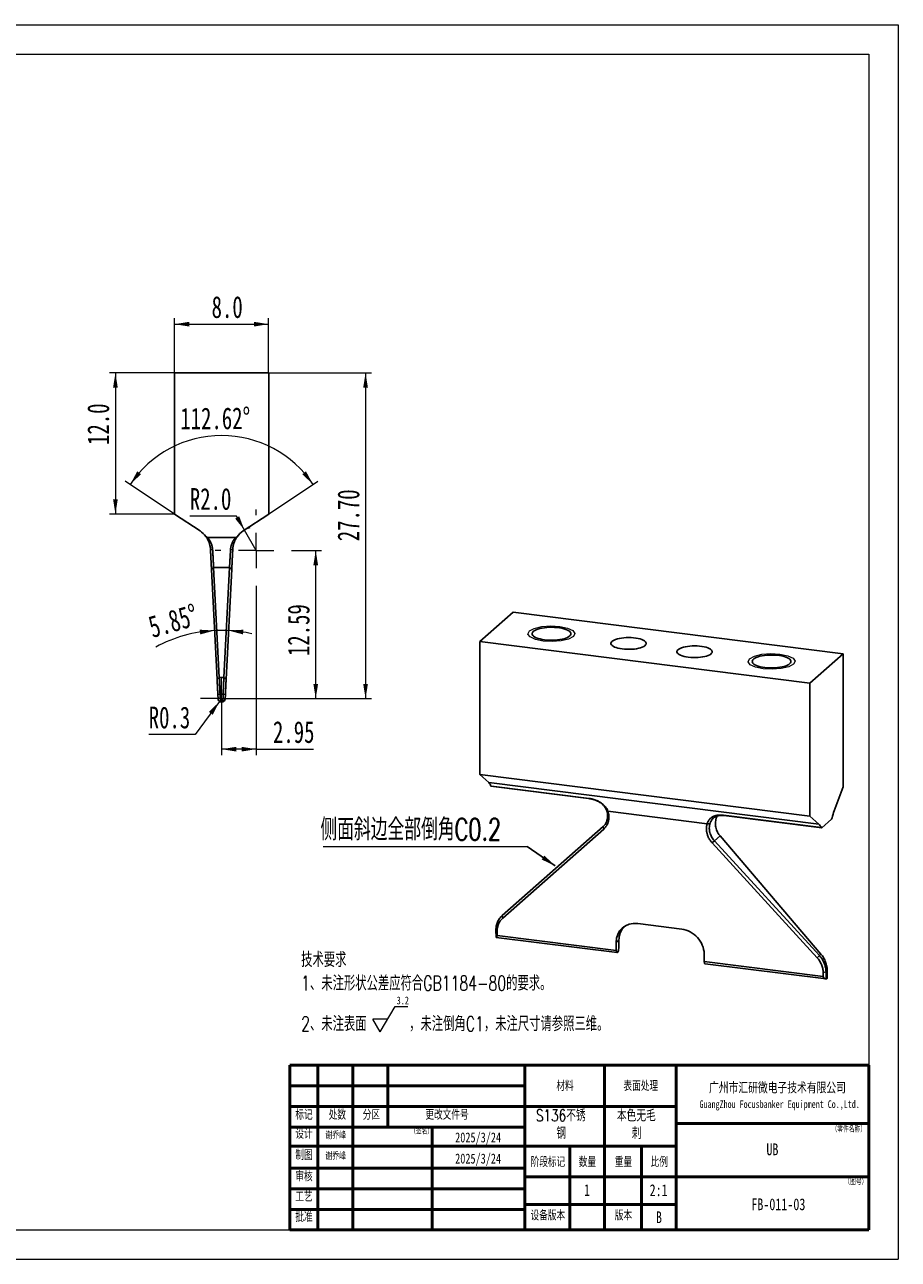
# Model space of a CAD drawing. Header units: millimetres. Extents: x 0 to 297, y 0 to 210.
# Tile 2 of 2: x 148 to 297, y 0 to 210. Entities that reach past the tile are written whole.
import ezdxf

# ---------------------------------------------------------------- set-up
doc = ezdxf.new("R2010")
doc.units = ezdxf.units.MM
doc.styles.add('SLDTEXTSTYLE0', font='TXT', dxfattribs={"width": 0.7, "bigfont": 'bigfont'})
doc.styles.add('SLDTEXTSTYLE1', font='TXT', dxfattribs={"width": 0.7})
doc.styles.add('SLDTEXTSTYLE2', font='TXT', dxfattribs={"width": 0.75, "bigfont": 'bigfont'})
doc.styles.add('SLDTEXTSTYLE3', font='TXT', dxfattribs={"width": 0.75})
doc.dimstyles.new('SLDDIMSTYLE0', dxfattribs={"dimtxt": 0.18, "dimasz": 2.5, "dimexe": 0, "dimexo": 0.0625, "dimgap": 0, "dimtad": 0, "dimtih": 1, "dimtoh": 1, "dimdec": 0, "dimrnd": 1e-09, "dimzin": 0, "dimdsep": 46, "dimtxsty": 'Standard', "dimsah": 1, "dimcen": 0.09, "dimadec": 0, "dimazin": 0, "dimtfac": 2.5, "dimtdec": 0, "dimtofl": 0, "dimtmove": 0, "dimatfit": 3, "dimfxl": 0, "dimfrac": 2, "dimtolj": 1, "dimtzin": 0, "dimarcsym": 0})
doc.dimstyles.new('SLDDIMSTYLE1', dxfattribs={"dimtxt": 3.950146, "dimasz": 2.5, "dimexe": 0, "dimexo": 0.0625, "dimgap": 0.987537, "dimtad": 2, "dimdec": 1, "dimlfac": 0.5, "dimrnd": 1e-09, "dimzin": 4, "dimdsep": 46, "dimtxsty": 'SLDTEXTSTYLE1', "dimsah": 1, "dimcen": 0.09, "dimadec": 0, "dimazin": 1, "dimtfac": 1, "dimtofl": 0, "dimtmove": 0, "dimatfit": 3, "dimfxl": 0, "dimfrac": 2, "dimtolj": 1, "dimtzin": 12, "dimarcsym": 0})
doc.dimstyles.new('SLDDIMSTYLE10', dxfattribs={"dimtxt": 3.950146, "dimasz": 2.5, "dimexe": 0, "dimexo": 0.0625, "dimgap": 0.987537, "dimtad": 2, "dimlfac": 0.5, "dimrnd": 1e-09, "dimzin": 12, "dimdsep": 46, "dimtxsty": 'SLDTEXTSTYLE1', "dimsah": 1, "dimcen": 0.09, "dimadec": 0, "dimazin": 3, "dimtfac": 1, "dimtofl": 0, "dimtmove": 0, "dimatfit": 3, "dimfxl": 0, "dimfrac": 2, "dimtolj": 1, "dimtzin": 12, "dimarcsym": 0})
doc.dimstyles.new('SLDDIMSTYLE11', dxfattribs={"dimtxt": 3.950146, "dimasz": 2.5, "dimexe": 0, "dimexo": 0.0625, "dimgap": 0.987537, "dimtad": 2, "dimlfac": 0.5, "dimrnd": 1e-09, "dimzin": 4, "dimdsep": 46, "dimtxsty": 'SLDTEXTSTYLE1', "dimsah": 1, "dimcen": 0.09, "dimadec": 0, "dimazin": 1, "dimtfac": 1, "dimtofl": 0, "dimtmove": 0, "dimatfit": 3, "dimfxl": 0, "dimfrac": 2, "dimtolj": 1, "dimtzin": 12, "dimarcsym": 0})
doc.dimstyles.new('SLDDIMSTYLE2', dxfattribs={"dimtxt": 3.950146, "dimasz": 2.5, "dimexe": 0, "dimexo": 0.0625, "dimgap": 0.987537, "dimtad": 0, "dimtih": 1, "dimtoh": 1, "dimdec": 1, "dimlfac": 0.5, "dimrnd": 1e-09, "dimzin": 4, "dimdsep": 46, "dimtxsty": 'SLDTEXTSTYLE1', "dimsah": 1, "dimcen": 0, "dimadec": 0, "dimazin": 1, "dimtfac": 1, "dimtofl": 0, "dimtmove": 0, "dimatfit": 3, "dimfxl": 0, "dimfrac": 2, "dimtolj": 1, "dimtzin": 12, "dimarcsym": 0})
doc.dimstyles.new('SLDDIMSTYLE4', dxfattribs={"dimtxt": 3.950146, "dimasz": 2.5, "dimexe": 0, "dimexo": 0.0625, "dimgap": 0.987537, "dimtad": 2, "dimdec": 4, "dimlfac": 0.5, "dimzin": 12, "dimdsep": 46, "dimtxsty": 'SLDTEXTSTYLE1', "dimsah": 1, "dimcen": 0.09, "dimazin": 3, "dimtfac": 1, "dimtofl": 0, "dimtmove": 0, "dimatfit": 3, "dimfxl": 0, "dimfrac": 2, "dimtolj": 1, "dimtzin": 12, "dimarcsym": 0})
doc.dimstyles.new('SLDDIMSTYLE9', dxfattribs={"dimtxt": 3.950146, "dimasz": 2.5, "dimexe": 0, "dimexo": 0.0625, "dimgap": 0.987537, "dimtad": 0, "dimtih": 1, "dimtoh": 1, "dimdec": 1, "dimlfac": 0.5, "dimrnd": 1e-09, "dimdsep": 46, "dimtxsty": 'SLDTEXTSTYLE1', "dimsah": 1, "dimcen": 0, "dimadec": 0, "dimazin": 2, "dimtfac": 1, "dimtofl": 0, "dimtmove": 0, "dimatfit": 3, "dimfxl": 0, "dimfrac": 2, "dimtolj": 1, "dimtzin": 12, "dimarcsym": 0})

# ---------------------------------------------------------------- blocks, each defined once
blk = doc.blocks.new('SW_NOTE_0')
at = {"color": 0, "linetype": 'Continuous', "lineweight": 0}
for p, q in [((13.44, -10.29), (15.97, -6.01)), ((15.97, -6.01), (18.13, -6.01)), ((13.44, -10.29), (12.17, -8.15)), ((14.7, -8.15), (12.17, -8.15))]:
    blk.add_line(p, q, dxfattribs=at)
at = {"color": 0, "linetype": 'Continuous', "lineweight": 0, "attachment_point": 1}
for s, insert, char_height, style in [('技术要求', (0, 3.22), 2.5, 'SLDTEXTSTYLE0'), ('1、未注形状公差应符合GB1184-80的要求。', (0, -0.78), 2.5, 'SLDTEXTSTYLE0'), ('3.2', (16.24, -4.3), 1.323, 'SLDTEXTSTYLE1'), ('2、未注表面', (0, -7.68), 2.5, 'SLDTEXTSTYLE0'), ('，未注倒角C1，未注尺寸请参照三维。', (18.36, -7.68), 2.5, 'SLDTEXTSTYLE0')]:
    blk.add_mtext(s, dxfattribs=dict(at, insert=insert, char_height=char_height, style=style))
blk = doc.blocks.new('SW_NOTE_0_1')
at = {"color": 0, "linetype": 'Continuous', "lineweight": 0}
blk.add_line((-34.69, 0), (0, 0), dxfattribs=at)
at = {"color": 0, "linetype": 'Continuous', "lineweight": 0, "insert": (-35.14, 4.75), "char_height": 3.7042, "attachment_point": 1, "style": 'SLDTEXTSTYLE0'}
blk.add_mtext('侧面斜边全部倒角C0.2', dxfattribs=at)
blk = doc.blocks.new('SW_NOTE_0_2')
at = {"color": 0, "linetype": 'Continuous', "lineweight": 0, "char_height": 2, "attachment_point": 2, "style": 'SLDTEXTSTYLE2'}
for s, insert in [('本色无毛', (5.25, 2.58)), ('刺', (5.31, -0.42))]:
    blk.add_mtext(s, dxfattribs=dict(at, insert=insert))
blk = doc.blocks.new('SW_NOTE_0_3')
at = {"color": 0, "linetype": 'Continuous', "lineweight": 0, "char_height": 2, "attachment_point": 2, "style": 'SLDTEXTSTYLE2'}
for s, insert in [('S136不锈', (5.44, 2.58)), ('钢', (5.53, -0.42))]:
    blk.add_mtext(s, dxfattribs=dict(at, insert=insert))
blk = doc.blocks.new('SW_NOTE_0_4')
at = {"color": 0, "linetype": 'Continuous', "lineweight": 0, "attachment_point": 2}
for s, insert, char_height, style in [('广州市汇研微电子技术有限公司', (16.21, 2.45), 1.9, 'SLDTEXTSTYLE0'), ('GuangZhou Focusbanker Equipment Co.,Ltd.', (16.58, -0.62), 1.3, 'SLDTEXTSTYLE1')]:
    blk.add_mtext(s, dxfattribs=dict(at, insert=insert, char_height=char_height, style=style))
blk = doc.blocks.new('_D_16')
at = {"color": 7, "linetype": 'Continuous', "lineweight": 0}
for p, q in [((181.62, 94.88), (177.49, 89.24)), ((181.97, 95.37), (181.62, 94.88)), ((177.49, 89.24), (169.58, 89.24))]:
    blk.add_line(p, q, dxfattribs=at)
at = {"color": 7, "linetype": 'Continuous', "lineweight": 18}
blk.add_solid([(181.62, 94.88), (179.82, 93.1), (180.46, 92.63)], dxfattribs=at)
at = {"color": 7, "linetype": 'Continuous', "lineweight": 18, "insert": (169.58, 94.02), "char_height": 3.704, "attachment_point": 1, "style": 'SLDTEXTSTYLE1'}
blk.add_mtext('R0.3', dxfattribs=at)
blk = doc.blocks.new('_D_17')
at = {"color": 7, "linetype": 'Continuous', "lineweight": 0}
for p, q in [((184.48, 126.42), (176.57, 126.42)), ((185.86, 124.02), (184.48, 126.42)), ((187.86, 120.56), (185.86, 124.02))]:
    blk.add_line(p, q, dxfattribs=at)
at = {"color": 7, "linetype": 'Continuous', "lineweight": 18}
blk.add_arc((187.86, 120.56), 4, 105.9638, 143.8948, dxfattribs=at)
blk.add_solid([(185.86, 124.02), (184.96, 126.39), (184.27, 125.99)], dxfattribs=at)
at = {"color": 7, "linetype": 'Continuous', "lineweight": 18, "insert": (176.57, 131.19), "char_height": 3.704, "attachment_point": 1, "style": 'SLDTEXTSTYLE1'}
blk.add_mtext('R2.0', dxfattribs=at)
blk = doc.blocks.new('_D_18')
at = {"color": 7, "linetype": 'Continuous', "lineweight": 0}
for p, q in [((173.97, 126.77), (165.6, 132.35)), ((189.97, 126.77), (198.35, 132.35))]:
    blk.add_line(p, q, dxfattribs=at)
at = {"color": 7, "linetype": 'Continuous', "lineweight": 18}
blk.add_arc((181.97, 121.44), 18.68, 33.6901, 146.3099, dxfattribs=at)
for points in [[(166.43, 131.8), (168.27, 133.54), (167.63, 134.03)], [(197.52, 131.8), (196.31, 134.03), (195.68, 133.54)]]:
    blk.add_solid(points, dxfattribs=at)
at = {"color": 7, "linetype": 'Continuous', "lineweight": 18, "insert": (174.94, 144.86), "char_height": 3.704, "attachment_point": 1, "rotation": 0.2876, "style": 'SLDTEXTSTYLE1'}
blk.add_mtext('112.62°', dxfattribs=at)
blk = doc.blocks.new('_D_19')
at = {"color": 7, "linetype": 'Continuous', "lineweight": 0}
for p, q in [((194.86, 120.56), (198.97, 120.56)), ((197.97, 95.37), (197.97, 120.56)), ((185.57, 95.37), (198.97, 95.37))]:
    blk.add_line(p, q, dxfattribs=at)
at = {"color": 7, "linetype": 'Continuous', "lineweight": 18}
for points in [[(197.97, 120.56), (197.57, 118.06), (198.37, 118.06)], [(197.97, 95.37), (198.37, 97.87), (197.57, 97.87)]]:
    blk.add_solid(points, dxfattribs=at)
at = {"color": 7, "linetype": 'Continuous', "lineweight": 18, "insert": (193.2, 102.61), "char_height": 3.704, "attachment_point": 1, "rotation": 90, "style": 'SLDTEXTSTYLE1'}
blk.add_mtext('12.59', dxfattribs=at)
blk = doc.blocks.new('_D_20')
at = {"color": 7, "linetype": 'Continuous', "lineweight": 0}
for p, q in [((187.86, 113.56), (187.86, 85.77)), ((181.97, 91.77), (181.97, 85.77)), ((187.86, 86.77), (181.97, 86.77)), ((187.86, 86.77), (197.61, 86.77))]:
    blk.add_line(p, q, dxfattribs=at)
at = {"color": 7, "linetype": 'Continuous', "lineweight": 18}
for points in [[(181.97, 86.77), (184.47, 86.37), (184.47, 87.17)], [(187.86, 86.77), (185.36, 87.17), (185.36, 86.37)]]:
    blk.add_solid(points, dxfattribs=at)
at = {"color": 7, "linetype": 'Continuous', "lineweight": 18, "insert": (190.7, 91.54), "char_height": 3.704, "attachment_point": 1, "style": 'SLDTEXTSTYLE1'}
blk.add_mtext('2.95', dxfattribs=at)
blk = doc.blocks.new('_D_21')
at = {"color": 7, "linetype": 'Continuous', "lineweight": 0}
for p, q in [((189.97, 150.77), (207.44, 150.77)), ((206.44, 150.77), (206.44, 95.37)), ((185.57, 95.37), (207.44, 95.37))]:
    blk.add_line(p, q, dxfattribs=at)
at = {"color": 7, "linetype": 'Continuous', "lineweight": 18}
for points in [[(206.44, 150.77), (206.04, 148.27), (206.84, 148.27)], [(206.44, 95.37), (206.84, 97.87), (206.04, 97.87)]]:
    blk.add_solid(points, dxfattribs=at)
at = {"color": 7, "linetype": 'Continuous', "lineweight": 18, "insert": (201.67, 122.14), "char_height": 3.704, "attachment_point": 1, "rotation": 90, "style": 'SLDTEXTSTYLE1'}
blk.add_mtext('27.70', dxfattribs=at)
blk = doc.blocks.new('_D_22')
at = {"color": 7, "linetype": 'Continuous', "lineweight": 0}
for p, q in [((173.97, 150.77), (173.97, 160.06)), ((189.97, 150.77), (189.97, 160.06)), ((173.97, 159.06), (189.97, 159.06))]:
    blk.add_line(p, q, dxfattribs=at)
at = {"color": 7, "linetype": 'Continuous', "lineweight": 18}
for points in [[(173.97, 159.06), (176.47, 158.66), (176.47, 159.46)], [(189.97, 159.06), (187.47, 159.46), (187.47, 158.66)]]:
    blk.add_solid(points, dxfattribs=at)
at = {"color": 7, "linetype": 'Continuous', "lineweight": 18, "insert": (180.27, 163.83), "char_height": 3.704, "attachment_point": 1, "style": 'SLDTEXTSTYLE1'}
blk.add_mtext('8.0', dxfattribs=at)
blk = doc.blocks.new('_D_23')
at = {"color": 7, "linetype": 'Continuous', "lineweight": 0}
for p, q in [((173.97, 150.77), (162.92, 150.77)), ((163.92, 150.77), (163.92, 126.77)), ((173.97, 126.77), (162.92, 126.77))]:
    blk.add_line(p, q, dxfattribs=at)
at = {"color": 7, "linetype": 'Continuous', "lineweight": 18}
for points in [[(163.92, 150.77), (163.52, 148.27), (164.32, 148.27)], [(163.92, 126.77), (164.32, 129.27), (163.52, 129.27)]]:
    blk.add_solid(points, dxfattribs=at)
at = {"color": 7, "linetype": 'Continuous', "lineweight": 18, "insert": (159.14, 138.52), "char_height": 3.704, "attachment_point": 1, "rotation": 90, "style": 'SLDTEXTSTYLE1'}
blk.add_mtext('12.0', dxfattribs=at)
blk = doc.blocks.new('_D_24')
at = {"color": 7, "linetype": 'Continuous', "lineweight": 18}
for start, end in [(92.9233, 118.5603), (87.0767, 92.9233), (77.294, 87.0767)]:
    blk.add_arc((181.97, 83.6), 23.38, start, end, dxfattribs=at)
for points in [[(180.78, 106.95), (178.25, 107.09), (178.34, 106.29)], [(183.16, 106.95), (185.61, 106.29), (185.69, 107.09)]]:
    blk.add_solid(points, dxfattribs=at)
at = {"color": 7, "linetype": 'Continuous', "lineweight": 18, "insert": (169.2, 109.23), "char_height": 3.704, "attachment_point": 1, "rotation": 16.062, "style": 'SLDTEXTSTYLE1'}
blk.add_mtext('5.85°', dxfattribs=at)
blk = doc.blocks.new('SW_CENTERMARKSYMBOL_4')
at = {"color": 0, "linetype": 'Continuous', "lineweight": 18}
for p, q in [((0, 3), (0, 3.6)), ((0, 0), (0, 3)), ((-3, 0), (-3.6, 0)), ((0, 0), (-3, 0)), ((0, 0), (0, -3)), ((0, 0), (3, 0)), ((3, 0), (3.6, 0)), ((0, -3), (0, -3.6))]:
    blk.add_line(p, q, dxfattribs=at)
blk = doc.blocks.new('SW_CENTERMARKSYMBOL_5')
at = {"color": 0, "linetype": 'Continuous', "lineweight": 18}
for p, q in [((0, 6), (0, 7)), ((0, 0), (0, 3)), ((-6, 0), (-7, 0)), ((0, 0), (-3, 0)), ((0, 0), (0, -3)), ((0, 0), (3, 0)), ((6, 0), (7, 0)), ((0, -6), (0, -7))]:
    blk.add_line(p, q, dxfattribs=at)

msp = doc.modelspace()

# ---------------------------------------------------------------- linework, layer by layer
at = {"color": 7, "linetype": 'Continuous', "lineweight": 18}
for p, q in [((0, 210), (297, 210)), ((297, 210), (297, 0)), ((10, 205), (292, 205)), ((292, 205), (292, 5)), ((10, 5), (292, 5)), ((0, 0), (297, 0))]:
    msp.add_line(p, q, dxfattribs=at)
at = {"color": 7, "linetype": 'Continuous', "lineweight": 25}
for p, q in [((173.9722, 150.76865), (189.9722, 150.76865)), ((173.9722, 150.76865), (173.9722, 126.76865)), ((189.9722, 150.76865), (189.9722, 126.76865)), ((173.9722, 126.76865), (178.29878, 123.88427)), ((189.9722, 126.76865), (185.64563, 123.88427)), ((179.29659, 122.93376), (179.59584, 122.76865)), ((184.32056, 122.76865), (179.59584, 122.76865)), ((184.32056, 122.76865), (184.63268, 122.91314)), ((180.07477, 120.76006), (180.44643, 120.66378)), ((183.48382, 120.66818), (183.86963, 120.76006)), ((180.24865, 117.35518), (180.6203, 117.64733)), ((180.6203, 117.64733), (181.57561, 98.94022)), ((183.31042, 117.64733), (180.6203, 117.64733)), ((182.35511, 98.94022), (183.31042, 117.64733)), ((183.31042, 117.64733), (183.69623, 117.36449)), ((181.20395, 98.64808), (180.24865, 117.35518)), ((183.69623, 117.36449), (182.74093, 98.65738)), ((231.51959, 110.07538), (225.86274, 105.0865)), ((287.64445, 103.00431), (231.51959, 110.07538)), ((225.86274, 105.0865), (225.86274, 82.45909)), ((225.86274, 105.0865), (281.9876, 98.01544)), ((281.9876, 98.01544), (287.64445, 103.00431)), ((287.64445, 103.00431), (287.64445, 80.3769)), ((181.20395, 98.64808), (181.57561, 98.94022)), ((181.57561, 98.94022), (182.35511, 98.94022)), ((182.35511, 98.94022), (182.74093, 98.65738)), ((281.9876, 98.01544), (281.9876, 75.38802)), ((181.33444, 96.09282), (181.70609, 96.1118)), ((181.37298, 95.33805), (181.33444, 96.09282)), ((181.70609, 96.1118), (181.77294, 94.8027)), ((182.22411, 96.1118), (181.70609, 96.1118)), ((182.15701, 94.79782), (182.22411, 96.1118)), ((182.22411, 96.1118), (182.60993, 96.09209)), ((182.60993, 96.09209), (182.57142, 95.33805)), ((225.86274, 82.45909), (281.9876, 75.38802)), ((227.39241, 81.08871), (225.86274, 82.45909)), ((227.39241, 81.08871), (283.51727, 74.01764)), ((227.75054, 80.48897), (244.36103, 78.39624)), ((227.86089, 80.45006), (227.75054, 80.48897)), ((244.47138, 78.35734), (227.86089, 80.45006)), ((287.64445, 80.3769), (286.11477, 76.30842)), ((244.47138, 78.35734), (244.36103, 78.39624)), ((247.44434, 76.30061), (247.64002, 76.2251)), ((247.64002, 76.2251), (264.51137, 74.09951)), ((229.65169, 58.45917), (246.81284, 73.59388)), ((246.81284, 73.59388), (246.92257, 73.1759)), ((264.51137, 74.09951), (264.98768, 74.08116)), ((266.06285, 75.03222), (266.23236, 75.40685)), ((267.25956, 75.52535), (283.87005, 73.43262)), ((267.25956, 75.52535), (267.36536, 75.46299)), ((283.97585, 73.37026), (267.36536, 75.46299)), ((281.9876, 75.38802), (283.51727, 74.01764)), ((285.64629, 74.84345), (283.97585, 73.37026)), ((285.64629, 74.84345), (285.75664, 75.077)), ((246.92257, 73.1759), (229.76143, 58.04119)), ((266.69435, 72.04278), (265.74325, 71.20399)), ((283.8555, 51.90303), (266.69435, 72.04278)), ((283.87005, 73.43262), (283.97585, 73.37026)), ((265.35633, 70.84486), (265.74325, 71.20399)), ((283.19297, 51.30085), (265.35633, 70.84486)), ((265.74325, 71.20399), (283.5799, 51.65998)), ((229.65169, 58.45917), (229.76143, 58.04119)), ((252.70203, 57.10305), (260.18535, 56.16024)), ((228.6021, 55.97142), (228.8138, 55.78869)), ((228.62582, 54.75352), (228.6021, 55.97142)), ((228.64031, 54.75099), (249.19528, 52.1613)), ((228.8138, 55.78869), (228.82741, 55.08978)), ((228.82741, 55.08978), (249.05842, 52.54091)), ((249.50796, 54.28615), (249.03259, 53.86691)), ((249.05842, 52.54091), (249.03259, 53.86691)), ((249.48213, 52.91459), (249.50796, 54.28615)), ((263.99922, 51.98129), (264.02505, 50.65529)), ((264.02505, 50.65529), (284.2428, 48.10809)), ((283.19297, 51.30085), (283.5799, 51.65998)), ((283.5799, 51.65998), (283.8555, 51.90303)), ((264.16191, 50.27569), (284.72877, 47.6845)), ((284.22917, 48.80768), (284.72194, 48.89592)), ((284.2428, 48.10809), (284.22917, 48.80768)), ((284.90509, 49.05745), (284.72194, 48.89592)), ((284.72194, 48.89592), (284.74558, 47.68254)), ((284.88136, 47.7977), (284.90509, 49.05745))]:
    msp.add_line(p, q, dxfattribs=at)
at = {"color": 7, "linetype": 'Continuous', "lineweight": 50}
for p, q in [((193.54198, 32.99447), (291.98668, 32.99447)), ((193.54198, 32.99447), (193.54198, 4.99447)), ((198.33396, 32.99447), (198.33396, 19.26583)), ((204.27065, 22.49447), (204.27065, 32.99447)), ((210.19939, 22.49447), (210.19939, 32.99447)), ((233.54198, 32.99447), (233.54198, 4.99447)), ((247.07002, 32.99447), (247.07002, 19.26583)), ((259.24314, 32.77026), (259.24314, 19.26583)), ((291.98668, 32.99447), (291.98668, 4.99447)), ((193.54198, 29.49447), (233.54198, 29.49447)), ((193.54198, 29.49447), (198.54198, 29.49447)), ((193.54198, 26.01804), (233.54198, 26.01804)), ((193.54198, 26.01804), (198.54198, 26.01804)), ((259.24314, 26.01804), (233.54198, 26.01804)), ((193.54198, 22.49447), (233.54198, 22.49447)), ((193.54198, 22.49447), (198.33396, 22.49447)), ((198.33396, 22.49447), (198.33396, 19.26583)), ((204.27065, 19.26583), (204.27065, 22.49447)), ((217.76115, 22.49447), (217.76115, 4.99447)), ((259.24314, 23.07674), (291.98668, 23.07674)), ((193.54198, 19.26583), (198.33396, 19.26583)), ((193.54198, 19.26583), (198.33396, 19.26583)), ((198.33396, 19.26583), (204.27065, 19.26583)), ((198.33396, 19.26583), (198.33396, 15.49447)), ((198.33396, 19.26583), (204.27065, 19.26583)), ((198.33396, 19.26583), (198.33396, 15.49447)), ((204.27065, 19.26583), (204.27065, 15.49447)), ((204.27065, 19.26583), (213.96588, 19.26583)), ((204.27065, 19.26583), (213.96588, 19.26583)), ((219.54198, 19.26583), (213.96588, 19.26583)), ((225.54198, 19.26583), (219.54198, 19.26583)), ((234.89689, 19.26583), (225.54198, 19.26583)), ((259.24314, 19.26583), (234.89689, 19.26583)), ((241.16185, 19.26583), (241.16185, 4.99447)), ((247.07002, 19.26583), (247.07002, 4.99447)), ((253.33366, 19.26583), (253.33366, 4.99447)), ((259.24314, 14.02153), (259.24314, 19.26583)), ((193.54198, 15.49447), (198.33396, 15.49447)), ((198.33396, 15.49447), (193.54198, 15.49447)), ((198.33396, 15.49447), (198.33396, 11.99447)), ((198.33396, 15.49447), (204.27065, 15.49447)), ((204.27065, 15.49447), (198.33396, 15.49447)), ((198.33396, 15.49447), (198.33396, 11.99447)), ((204.27065, 15.49447), (204.27065, 11.99447)), ((213.96588, 15.49447), (204.27065, 15.49447)), ((219.54198, 15.49447), (213.96588, 15.49447)), ((225.54198, 15.49447), (219.54198, 15.49447)), ((233.54198, 15.49447), (225.54198, 15.49447)), ((259.24314, 14.02153), (233.54198, 14.02153)), ((259.24314, 14.02153), (291.98668, 14.02153)), ((259.24314, 14.02153), (259.24314, 9.29531)), ((198.33396, 11.99447), (193.54198, 11.99447)), ((193.54198, 11.99447), (198.33396, 11.99447)), ((198.33396, 11.99447), (198.33396, 8.49447)), ((204.27065, 11.99447), (198.33396, 11.99447)), ((198.33396, 11.99447), (204.27065, 11.99447)), ((198.33396, 11.99447), (198.33396, 8.49447)), ((204.27065, 11.99447), (204.27065, 8.49447)), ((213.96588, 11.99447), (204.27065, 11.99447)), ((219.54198, 11.99447), (213.96588, 11.99447)), ((225.54198, 11.99447), (219.54198, 11.99447)), ((233.54198, 11.99447), (225.54198, 11.99447)), ((193.54198, 8.49447), (198.33396, 8.49447)), ((198.33396, 8.49447), (193.54198, 8.49447)), ((198.33396, 8.49447), (198.33396, 4.99447)), ((198.33396, 8.49447), (204.27065, 8.49447)), ((198.33396, 8.49447), (204.27065, 8.49447)), ((198.33396, 8.49447), (198.33396, 4.99447)), ((204.27065, 8.49447), (204.27065, 4.99447)), ((213.96588, 8.49447), (204.27065, 8.49447)), ((219.54198, 8.49447), (213.96588, 8.49447)), ((225.54198, 8.49447), (219.54198, 8.49447)), ((233.54198, 8.49447), (225.54198, 8.49447)), ((259.24314, 9.29531), (233.54198, 9.29531)), ((259.24314, 4.99447), (259.24314, 9.29531)), ((193.54198, 4.99447), (291.98668, 4.99447))]:
    msp.add_line(p, q, dxfattribs=at)
at = {"color": 7, "linetype": 'Continuous', "lineweight": 18, "flags": 128}
for points in [[(236.63109, 105.15521), (235.30687, 105.43055), (234.39956, 105.85385), (234.04727, 106.36066), (234.30365, 106.87384), (235.12966, 107.31524), (236.39956, 107.61768), (237.92, 107.73511), (239.45952, 107.64965), (240.78374, 107.37431), (241.69106, 106.95102), (242.04334, 106.4442), (241.78696, 105.93103), (240.96095, 105.48962), (239.69106, 105.18718), (238.17061, 105.06975), (236.63109, 105.15521)], [(274.04767, 100.44117), (272.72345, 100.71651), (271.81613, 101.1398), (271.46384, 101.64662), (271.72022, 102.15979), (272.54624, 102.6012), (273.81613, 102.90364), (275.33657, 103.02107), (276.87609, 102.93561), (278.20031, 102.66027), (279.10763, 102.23697), (279.45992, 101.73016), (279.20354, 101.21698), (278.37752, 100.77558), (277.10763, 100.47314), (275.58719, 100.35571), (274.04767, 100.44117)]]:
    msp.add_lwpolyline(points, dxfattribs=at)
at = {"color": 7, "linetype": 'Continuous', "lineweight": 25, "flags": 128}
for points in [[(236.87858, 105.37348), (237.30043, 105.33082), (237.73557, 105.30729), (238.17624, 105.3033), (238.61457, 105.31892), (239.04275, 105.35388), (239.45312, 105.40755), (239.83837, 105.47898), (240.19163, 105.56688), (240.50658, 105.6697), (240.77761, 105.78558), (240.99989, 105.91248), (241.16944, 106.04812), (241.28324, 106.19009), (241.33925, 106.33584), (241.33649, 106.48278), (241.275, 106.62829), (241.15587, 106.76976), (240.98123, 106.90469), (240.75421, 107.03064), (240.47884, 107.14539), (240.16005, 107.24688), (239.80351, 107.3333), (239.41561, 107.40311), (239.00325, 107.45507), (238.57379, 107.48823), (238.13491, 107.50203), (237.69442, 107.4962), (237.2602, 107.47085), (236.83999, 107.42643), (236.44128, 107.36375), (236.0712, 107.2839), (235.73635, 107.18833), (235.4427, 107.07873), (235.1955, 106.95707), (234.99915, 106.82551), (234.85716, 106.68639), (234.77206, 106.54221), (234.74537, 106.39554), (234.77757, 106.24899), (234.86808, 106.10517), (235.01529, 105.96667), (235.21657, 105.83593), (235.46833, 105.71531), (235.76608, 105.60695), (236.1045, 105.51278), (236.47755, 105.43449), (236.87858, 105.37348)], [(250.08045, 103.8171), (250.48132, 103.777), (250.89504, 103.75589), (251.31355, 103.75417), (251.7287, 103.77188), (252.13241, 103.80869), (252.51683, 103.86386), (252.87447, 103.93633), (253.19838, 104.02469), (253.48224, 104.12721), (253.72054, 104.2419), (253.90862, 104.36653), (254.04285, 104.49868), (254.12059, 104.63576), (254.14034, 104.77512), (254.10172, 104.91404), (254.00546, 105.04981), (253.85346, 105.1798), (253.64867, 105.30147), (253.39507, 105.41245), (253.09759, 105.5106), (252.76204, 105.59398), (252.39494, 105.66099), (252.00343, 105.71031), (251.59514, 105.741), (251.17801, 105.75244), (250.76016, 105.74442), (250.34973, 105.7171), (249.9547, 105.671), (249.58277, 105.60702), (249.24116, 105.52641), (248.93653, 105.43074), (248.67482, 105.32186), (248.46111, 105.20191), (248.29956, 105.07321), (248.19332, 104.93827), (248.14445, 104.79971), (248.15391, 104.66023), (248.22151, 104.52255), (248.34594, 104.38934), (248.52478, 104.26321), (248.75453, 104.14659), (249.03074, 104.04178), (249.34803, 103.95079), (249.70022, 103.87541), (250.08045, 103.8171)], [(261.30542, 102.40289), (261.7063, 102.36279), (262.12001, 102.34167), (262.53852, 102.33996), (262.95367, 102.35767), (263.35738, 102.39447), (263.7418, 102.44965), (264.09945, 102.52212), (264.42335, 102.61047), (264.70721, 102.71299), (264.94551, 102.82769), (265.1336, 102.95232), (265.26782, 103.08446), (265.34556, 103.22155), (265.36531, 103.36091), (265.32669, 103.49982), (265.23044, 103.6356), (265.07843, 103.76558), (264.87364, 103.88726), (264.62004, 103.99824), (264.32257, 104.09638), (263.98701, 104.17977), (263.61991, 104.24678), (263.2284, 104.2961), (262.82011, 104.32678), (262.40298, 104.33823), (261.98514, 104.33021), (261.5747, 104.30288), (261.17967, 104.25678), (260.80774, 104.1928), (260.46613, 104.1122), (260.16151, 104.01652), (259.89979, 103.90765), (259.68608, 103.7877), (259.52453, 103.659), (259.41829, 103.52405), (259.36942, 103.38549), (259.37888, 103.24602), (259.44648, 103.10833), (259.57091, 102.97513), (259.74975, 102.84899), (259.97951, 102.73238), (260.25572, 102.62756), (260.573, 102.53658), (260.92519, 102.4612), (261.30542, 102.40289)], [(274.29515, 100.65943), (274.717, 100.61678), (275.15215, 100.59324), (275.59281, 100.58925), (276.03115, 100.60488), (276.45932, 100.63984), (276.86969, 100.69351), (277.25495, 100.76493), (277.6082, 100.85284), (277.92315, 100.95565), (278.19419, 101.07154), (278.41646, 101.19844), (278.58601, 101.33408), (278.69981, 101.47604), (278.75583, 101.62179), (278.75307, 101.76873), (278.69157, 101.91424), (278.57244, 102.05572), (278.39781, 102.19064), (278.17078, 102.3166), (277.89541, 102.43135), (277.57662, 102.53284), (277.22009, 102.61926), (276.83218, 102.68907), (276.41982, 102.74102), (275.99037, 102.77419), (275.55148, 102.78798), (275.111, 102.78215), (274.67677, 102.7568), (274.25656, 102.71239), (273.85786, 102.6497), (273.48778, 102.56986), (273.15293, 102.47429), (272.85928, 102.36469), (272.61207, 102.24302), (272.41572, 102.11146), (272.27373, 101.97235), (272.18863, 101.82817), (272.16195, 101.68149), (272.19414, 101.53494), (272.28466, 101.39113), (272.43187, 101.25262), (272.63315, 101.12189), (272.88491, 101.00127), (273.18265, 100.8929), (273.52107, 100.79874), (273.89413, 100.72045), (274.29515, 100.65943)], [(249.05842, 52.54091), (249.07398, 52.36906), (249.11171, 52.241), (249.16735, 52.17119), (249.23463, 52.16752), (249.30593, 52.2304), (249.37321, 52.35273), (249.42885, 52.52069), (249.46658, 52.71531), (249.48213, 52.91459)], [(264.16191, 50.27569), (264.13398, 50.28557), (264.07834, 50.35538), (264.0406, 50.48344), (264.02505, 50.65529)]]:
    msp.add_lwpolyline(points, dxfattribs=at)
at = {"color": 7, "linetype": 'Continuous', "lineweight": 25}
for centre, radius, start, end in [((176.07998, 120.55606), 4, 36.4716255, 56.3099325), ((187.86443, 120.55606), 4, 123.6900675, 143.8948381), ((181.9722, 95.36865), 0.6, 182.9233473, 250.6037856), ((181.9722, 95.36865), 0.6, 250.6037856, 287.9396052), ((181.9722, 95.36865), 0.6, 287.9396052, 357.0766527), ((226.34068, 80.05388), 1.47547, 17.1502958, 44.535906), ((294.63271, 73.1634), 9.08, 159.7346485, 167.8337623), ((282.48009, 72.99333), 1.45773, 17.5389069, 44.6423021), ((284.71167, 47.86016), 0.18082, 280.8057545, 339.791364)]:
    msp.add_arc(centre, radius, start, end, dxfattribs=at)
for centre, major_axis, ratio, start_param, end_param in [((252.77425, 53.39551), (2.84294, -2.8171), 0.863904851, 2.298092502, 3.868888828), ((228.49862, 55.37358), (-0.19651, 0.61805), 0.426867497, 2.898429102, 4.105098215), ((253.24962, 53.81474), (-2.3739, 3.22313), 0.897592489, 0.188192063, 0.864350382), ((260.25757, 52.4527), (2.84294, -2.8171), 0.863904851, 0.727296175, 2.298092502), ((285.03729, 48.25038), (0.77736, 0.24716), 0.66550647, 2.946691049, 4.127937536)]:
    msp.add_ellipse(centre, major_axis=major_axis, ratio=ratio, start_param=start_param, end_param=end_param, dxfattribs=at)
for points, knots in [([(180.07477, 120.76006), (180.07239, 120.79992), (180.06761, 120.87981), (180.05238, 121.03553), (180.01518, 121.30085), (179.95018, 121.58268), (179.87069, 121.83802), (179.80517, 122.01697), (179.73614, 122.1816), (179.66523, 122.33217), (179.59454, 122.46786), (179.52636, 122.58783), (179.46294, 122.69144), (179.38755, 122.80709), (179.3339, 122.88272), (179.30844, 122.91767), (179.29856, 122.9311), (179.29733, 122.93276), (179.29659, 122.93376)], [0, 0, 0, 0, 0.02999951, 0.06012953, 0.119966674, 0.240870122, 0.302493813, 0.364039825, 0.425836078, 0.488235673, 0.551400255, 0.614599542, 0.678017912, 0.742045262, 0.870665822, 0.922101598, 0.953114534, 1, 1, 1, 1]), ([(179.59584, 122.76865), (179.59624, 122.76817), (179.59704, 122.76722), (179.60553, 122.75701), (179.62563, 122.73268), (179.66453, 122.68433), (179.71609, 122.61772), (179.77791, 122.53366), (179.84724, 122.43329), (179.90928, 122.33655), (179.96039, 122.25139), (179.99915, 122.18368), (180.03791, 122.11249), (180.08912, 122.01322), (180.15193, 121.88046), (180.2235, 121.7072), (180.28904, 121.52065), (180.34622, 121.32207), (180.39308, 121.11303), (180.42203, 120.93006), (180.43862, 120.77939), (180.44384, 120.70213), (180.44643, 120.66378)], [0, 0, 0, 0, 0.031105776, 0.062384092, 0.124277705, 0.186346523, 0.249103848, 0.311815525, 0.37438043, 0.43716929, 0.468756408, 0.500353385, 0.531804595, 0.563155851, 0.625687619, 0.688282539, 0.751249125, 0.81374323, 0.875690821, 0.937578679, 0.969010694, 1, 1, 1, 1]), ([(183.48382, 120.66818), (183.48638, 120.70644), (183.49156, 120.78353), (183.50797, 120.93387), (183.53657, 121.11649), (183.58281, 121.32516), (183.6392, 121.52336), (183.70377, 121.70953), (183.77425, 121.88244), (183.83608, 122.01494), (183.88648, 122.11403), (183.93737, 122.20886), (184.00073, 122.31824), (184.07396, 122.4342), (184.14205, 122.53434), (184.20272, 122.61819), (184.25327, 122.68461), (184.29139, 122.7328), (184.31107, 122.75705), (184.31938, 122.76722), (184.32017, 122.76817), (184.32056, 122.76865)], [0, 0, 0, 0, 0.03098588, 0.062440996, 0.124357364, 0.186336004, 0.24886028, 0.311809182, 0.374379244, 0.436893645, 0.468238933, 0.499687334, 0.562840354, 0.625600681, 0.688149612, 0.750859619, 0.813611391, 0.875686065, 0.937596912, 0.96887107, 1, 1, 1, 1]), ([(184.63268, 122.91314), (184.63232, 122.91265), (184.6316, 122.91166), (184.62403, 122.90126), (184.599, 122.86658), (184.54385, 122.78783), (184.47011, 122.67331), (184.40803, 122.57071), (184.34125, 122.45188), (184.27196, 122.31746), (184.2024, 122.16829), (184.13467, 122.00519), (184.07036, 121.82796), (184.01144, 121.63701), (183.95994, 121.43389), (183.91787, 121.2192), (183.88573, 120.99531), (183.87497, 120.83813), (183.86963, 120.76006)], [0, 0, 0, 0, 0.032560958, 0.065062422, 0.129454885, 0.258173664, 0.322247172, 0.385692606, 0.448898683, 0.512067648, 0.574468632, 0.636241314, 0.697738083, 0.759299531, 0.820251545, 0.880230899, 0.940517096, 1, 1, 1, 1]), ([(180.24865, 117.35518), (180.24583, 117.41048), (180.24017, 117.52121), (180.23058, 117.70907), (180.22094, 117.89789), (180.21038, 118.10465), (180.2004, 118.29998), (180.18908, 118.5217), (180.1785, 118.72884), (180.16662, 118.96145), (180.15564, 119.17656), (180.14342, 119.41577), (180.13223, 119.63487), (180.11991, 119.87625), (180.10872, 120.09532), (180.09707, 120.3235), (180.08607, 120.53885), (180.07854, 120.68633), (180.07477, 120.76006)], [0, 0, 0, 0, 0.062394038, 0.124953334, 0.196360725, 0.249926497, 0.321345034, 0.37491849, 0.446346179, 0.499925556, 0.571359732, 0.62494283, 0.69638035, 0.749964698, 0.821402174, 0.874985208, 0.937493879, 1, 1, 1, 1]), ([(180.44643, 120.66378), (180.45001, 120.60157), (180.45754, 120.47094), (180.47292, 120.20408), (180.48663, 119.96636), (180.50319, 119.67903), (180.51888, 119.40681), (180.54075, 119.02753), (180.56233, 118.65268), (180.58377, 118.28126), (180.60319, 117.94401), (180.61471, 117.74423), (180.6203, 117.64733)], [0, 0, 0, 0, 0.059561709, 0.125073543, 0.250084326, 0.278491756, 0.389327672, 0.500160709, 0.632288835, 0.750126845, 0.878806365, 1, 1, 1, 1]), ([(183.31042, 117.64733), (183.31311, 117.69419), (183.31857, 117.7894), (183.32755, 117.94567), (183.33724, 118.11462), (183.3504, 118.34405), (183.36824, 118.65436), (183.38973, 119.02914), (183.41148, 119.40803), (183.43402, 119.80067), (183.45427, 120.15352), (183.47145, 120.45287), (183.47985, 120.59907), (183.48382, 120.66818)], [0, 0, 0, 0, 0.0596719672, 0.1212281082, 0.1846687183, 0.24999406, 0.3677690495, 0.4999351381, 0.6102691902, 0.7205630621, 0.8602590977, 0.9339423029, 1, 1, 1, 1]), ([(183.86963, 120.76006), (183.86588, 120.68666), (183.85838, 120.53965), (183.84632, 120.30352), (183.83467, 120.07551), (183.8224, 119.83523), (183.81122, 119.61626), (183.79896, 119.37623), (183.7879, 119.15949), (183.77588, 118.92413), (183.76513, 118.71364), (183.75357, 118.48731), (183.74334, 118.28698), (183.73246, 118.07389), (183.72293, 117.88737), (183.71339, 117.7005), (183.70469, 117.53012), (183.69905, 117.4197), (183.69623, 117.36449)], [0, 0, 0, 0, 0.062425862, 0.125014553, 0.196450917, 0.250035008, 0.321472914, 0.375056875, 0.446492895, 0.500074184, 0.571505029, 0.6250813, 0.696504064, 0.750073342, 0.821485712, 0.875046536, 0.937526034, 1, 1, 1, 1]), ([(181.57561, 98.94022), (181.57843, 98.87907), (181.58415, 98.75507), (181.59351, 98.5522), (181.60504, 98.30228), (181.61897, 98.00038), (181.63536, 97.64498), (181.65244, 97.2748), (181.66808, 96.93574), (181.68133, 96.64859), (181.69335, 96.38813), (181.7014, 96.21358), (181.70609, 96.1118)], [0, 0, 0, 0, 0.081075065, 0.164398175, 0.249969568, 0.374944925, 0.499931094, 0.624926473, 0.749929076, 0.833285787, 0.902783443, 1, 1, 1, 1]), ([(182.22411, 96.1118), (182.22882, 96.21356), (182.2369, 96.38811), (182.24897, 96.64857), (182.26227, 96.93574), (182.27798, 97.2748), (182.29512, 97.64495), (182.31159, 98.00049), (182.32729, 98.33956), (182.34198, 98.6567), (182.35079, 98.84699), (182.35511, 98.94022)], [0, 0, 0, 0, 0.0972010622, 0.1667237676, 0.2500852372, 0.3750949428, 0.5000973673, 0.6250905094, 0.7500727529, 0.877549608, 1, 1, 1, 1]), ([(181.33444, 96.09282), (181.33143, 96.15183), (181.32539, 96.27008), (181.31334, 96.50598), (181.29838, 96.79895), (181.28079, 97.14348), (181.26371, 97.47793), (181.24731, 97.79899), (181.23175, 98.10373), (181.21962, 98.34131), (181.21045, 98.52086), (181.20612, 98.60567), (181.20395, 98.64808)], [0, 0, 0, 0, 0.062401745, 0.12505697, 0.2500738, 0.375084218, 0.500085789, 0.62507608, 0.750053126, 0.875015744, 0.937509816, 1, 1, 1, 1]), ([(182.74093, 98.65738), (182.73876, 98.61489), (182.73441, 98.52974), (182.72521, 98.34952), (182.71302, 98.1109), (182.6974, 97.80497), (182.68094, 97.48264), (182.66379, 97.14688), (182.64613, 96.801), (182.63112, 96.50699), (182.61902, 96.27018), (182.61296, 96.15146), (182.60993, 96.09209)], [0, 0, 0, 0, 0.062363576, 0.124984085, 0.249946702, 0.374923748, 0.499914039, 0.624915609, 0.749926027, 0.874942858, 0.937471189, 1, 1, 1, 1]), ([(244.36103, 78.39624), (244.40389, 78.3905), (244.48953, 78.37904), (244.66173, 78.35023), (244.96423, 78.28833), (245.31089, 78.19005), (245.64796, 78.06596), (245.89312, 77.9607), (246.12998, 77.84306), (246.35778, 77.7126), (246.57456, 77.56945), (246.77838, 77.41389), (246.96798, 77.24586), (247.14205, 77.065), (247.29854, 76.872), (247.43523, 76.66703), (247.55219, 76.45235), (247.61087, 76.30051), (247.64002, 76.2251)], [0, 0, 0, 0, 0.032569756, 0.06508006, 0.129490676, 0.258244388, 0.322243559, 0.385499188, 0.448404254, 0.51130803, 0.574017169, 0.635951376, 0.697450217, 0.758891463, 0.81995587, 0.880160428, 0.940483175, 1, 1, 1, 1]), ([(247.44434, 76.30061), (247.43172, 76.33735), (247.4063, 76.41139), (247.34635, 76.55492), (247.25883, 76.72815), (247.13414, 76.92449), (246.99131, 77.10938), (246.83216, 77.28192), (246.65886, 77.44162), (246.50388, 77.56416), (246.37388, 77.65621), (246.2401, 77.74426), (246.06711, 77.84629), (245.8516, 77.95626), (245.62902, 78.05422), (245.40019, 78.14042), (245.16751, 78.21434), (244.93367, 78.27568), (244.7396, 78.31599), (244.5857, 78.342), (244.50943, 78.35223), (244.47138, 78.35734)], [0, 0, 0, 0, 0.030984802, 0.062442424, 0.124430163, 0.186548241, 0.249278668, 0.312102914, 0.374673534, 0.43734926, 0.468833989, 0.500449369, 0.563333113, 0.625792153, 0.688153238, 0.750790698, 0.813558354, 0.87565165, 0.937580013, 0.96886269, 1, 1, 1, 1]), ([(246.81284, 73.59388), (246.8541, 73.6319), (246.93793, 73.70916), (247.05372, 73.8387), (247.16303, 73.98076), (247.28945, 74.17645), (247.42295, 74.44585), (247.53289, 74.79172), (247.59147, 75.16371), (247.59712, 75.54062), (247.55748, 75.86186), (247.50128, 76.11538), (247.46271, 76.24084), (247.44434, 76.30061)], [0, 0, 0, 0, 0.059672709, 0.121229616, 0.184671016, 0.24999717, 0.367773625, 0.499941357, 0.624936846, 0.749938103, 0.874937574, 0.940417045, 1, 1, 1, 1]), ([(247.64002, 76.2251), (247.66145, 76.15453), (247.70436, 76.0132), (247.7531, 75.78873), (247.78519, 75.57386), (247.80327, 75.34942), (247.80582, 75.14664), (247.79329, 74.92628), (247.76798, 74.72907), (247.72502, 74.51686), (247.67233, 74.32888), (247.59975, 74.12876), (247.52067, 73.95349), (247.41979, 73.76918), (247.31581, 73.60982), (247.19417, 73.45236), (247.06854, 73.31066), (246.97123, 73.22082), (246.92257, 73.1759)], [0, 0, 0, 0, 0.062425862, 0.125014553, 0.196450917, 0.250035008, 0.321472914, 0.375056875, 0.446492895, 0.500074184, 0.571505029, 0.6250813, 0.696504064, 0.750073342, 0.821485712, 0.875046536, 0.937526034, 1, 1, 1, 1]), ([(265.35633, 70.84486), (265.3056, 70.90238), (265.20402, 71.01756), (265.05861, 71.20958), (264.93135, 71.40019), (264.81109, 71.60652), (264.71372, 71.79939), (264.62046, 72.01615), (264.54854, 72.21673), (264.48403, 72.43993), (264.43887, 72.64452), (264.40431, 72.87004), (264.38676, 73.07484), (264.3828, 73.29852), (264.39311, 73.49978), (264.41878, 73.70752), (264.45511, 73.90206), (264.49262, 74.03369), (264.51137, 74.09951)], [0, 0, 0, 0, 0.062394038, 0.124953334, 0.196360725, 0.249926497, 0.321345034, 0.37491849, 0.446346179, 0.499925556, 0.571359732, 0.62494283, 0.69638035, 0.749964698, 0.821402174, 0.874985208, 0.937493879, 1, 1, 1, 1]), ([(264.51137, 74.09951), (264.5238, 74.13467), (264.5487, 74.20515), (264.60432, 74.33953), (264.71355, 74.56266), (264.86551, 74.78606), (265.04115, 74.97634), (265.18548, 75.10353), (265.34113, 75.21454), (265.50874, 75.31011), (265.6882, 75.39024), (265.87926, 75.45498), (266.08187, 75.50454), (266.36809, 75.55065), (266.66165, 75.56585), (266.92866, 75.55609), (267.09539, 75.54422), (267.19788, 75.53244), (267.25956, 75.52535)], [0, 0, 0, 0, 0.02999951, 0.06012953, 0.119966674, 0.240870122, 0.302493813, 0.364039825, 0.425836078, 0.488235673, 0.551400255, 0.614599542, 0.678017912, 0.742045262, 0.870665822, 0.922101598, 0.953114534, 1, 1, 1, 1]), ([(264.98768, 74.08116), (264.97195, 74.02577), (264.93894, 73.90945), (264.89402, 73.66899), (264.87645, 73.45196), (264.87819, 73.18675), (264.89908, 72.93306), (264.97174, 72.57411), (265.09269, 72.21315), (265.26854, 71.84845), (265.48015, 71.51076), (265.65732, 71.30418), (265.74325, 71.20399)], [0, 0, 0, 0, 0.059561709, 0.125073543, 0.250084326, 0.278491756, 0.389327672, 0.500160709, 0.632288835, 0.750126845, 0.878806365, 1, 1, 1, 1]), ([(267.36536, 75.46299), (267.32756, 75.46744), (267.25173, 75.47638), (267.10356, 75.48845), (266.92328, 75.49538), (266.71642, 75.48972), (266.51955, 75.4701), (266.33354, 75.43631), (266.15877, 75.38841), (266.02206, 75.33653), (265.91769, 75.2876), (265.84192, 75.24713), (265.76893, 75.20302), (265.67539, 75.13945), (265.56481, 75.0506), (265.44181, 74.92825), (265.32885, 74.78996), (265.2265, 74.63601), (265.13517, 74.46712), (265.06825, 74.31336), (265.02012, 74.18329), (264.99844, 74.11504), (264.98768, 74.08116)], [0, 0, 0, 0, 0.031105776, 0.062384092, 0.124277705, 0.186346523, 0.249103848, 0.311815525, 0.37438043, 0.43716929, 0.468756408, 0.500353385, 0.531804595, 0.563155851, 0.625687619, 0.688282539, 0.751249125, 0.81374323, 0.875690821, 0.937578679, 0.969010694, 1, 1, 1, 1]), ([(266.69435, 72.04278), (266.65309, 72.09312), (266.56925, 72.1954), (266.45347, 72.36051), (266.34416, 72.53702), (266.21773, 72.77395), (266.08424, 73.08969), (265.97859, 73.464), (265.92171, 73.83615), (265.90744, 74.21615), (265.9403, 74.5519), (265.9998, 74.83276), (266.04261, 74.9682), (266.06285, 75.03222)], [0, 0, 0, 0, 0.0596719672, 0.1212281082, 0.1846687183, 0.24999406, 0.3677690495, 0.4999351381, 0.6102691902, 0.7205630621, 0.8602590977, 0.9339423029, 1, 1, 1, 1]), ([(228.6021, 55.97142), (228.60249, 56.06564), (228.60315, 56.22724), (228.62506, 56.46574), (228.66444, 56.72679), (228.73843, 57.03154), (228.85626, 57.35957), (229.00759, 57.66984), (229.19276, 57.96059), (229.40551, 58.22756), (229.57074, 58.38301), (229.65169, 58.45917)], [0, 0, 0, 0, 0.097201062, 0.166723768, 0.250085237, 0.375094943, 0.500097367, 0.625090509, 0.750072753, 0.877549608, 1, 1, 1, 1]), ([(229.76143, 58.04119), (229.72357, 58.00668), (229.6477, 57.9375), (229.50625, 57.78869), (229.34465, 57.58842), (229.1788, 57.32644), (229.04194, 57.04566), (228.9357, 56.74859), (228.86077, 56.43823), (228.82559, 56.17082), (228.81295, 55.95345), (228.81351, 55.84361), (228.8138, 55.78869)], [0, 0, 0, 0, 0.0623635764, 0.1249840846, 0.2499467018, 0.3749237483, 0.4999140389, 0.6249156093, 0.7499260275, 0.8749428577, 0.9374711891, 1, 1, 1, 1]), ([(284.22917, 48.80768), (284.22732, 48.86247), (284.2236, 48.97228), (284.20253, 49.19304), (284.15688, 49.46968), (284.06981, 49.79921), (283.9519, 50.1233), (283.80399, 50.43879), (283.62778, 50.74276), (283.4583, 50.98378), (283.31094, 51.16835), (283.23229, 51.25668), (283.19297, 51.30085)], [0, 0, 0, 0, 0.062401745, 0.12505697, 0.2500738, 0.375084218, 0.500085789, 0.62507608, 0.750053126, 0.875015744, 0.937509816, 1, 1, 1, 1]), ([(283.5799, 51.65998), (283.63603, 51.59625), (283.74985, 51.46704), (283.9083, 51.25915), (284.08055, 51.00593), (284.25462, 50.70432), (284.41769, 50.35455), (284.54759, 49.99526), (284.63267, 49.67045), (284.68143, 49.3983), (284.71186, 49.15318), (284.71823, 48.99068), (284.72194, 48.89592)], [0, 0, 0, 0, 0.081075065, 0.164398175, 0.249969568, 0.374944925, 0.499931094, 0.624926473, 0.749929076, 0.833285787, 0.902783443, 1, 1, 1, 1]), ([(284.90509, 49.05745), (284.9047, 49.15511), (284.90404, 49.32264), (284.88212, 49.57527), (284.84275, 49.85572), (284.76875, 50.19031), (284.65092, 50.56024), (284.4996, 50.92038), (284.31443, 51.26899), (284.10168, 51.60003), (283.93645, 51.80339), (283.8555, 51.90303)], [0, 0, 0, 0, 0.0972010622, 0.1667237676, 0.2500852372, 0.3750949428, 0.5000973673, 0.6250905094, 0.7500727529, 0.877549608, 1, 1, 1, 1])]:
    msp.add_open_spline(points, degree=3, knots=knots, dxfattribs=at)

# ---------------------------------------------------------------- block references
at = {"color": 7, "linetype": 'Continuous', "lineweight": 18}
for name, p in [('SW_CENTERMARKSYMBOL_5', (187.86443, 120.55606)), ('SW_CENTERMARKSYMBOL_4', (181.9722, 95.36865))]:
    msp.add_blockref(name, p, dxfattribs=at)
at = {"color": 7, "linetype": 'Continuous', "lineweight": 0}
for name, p in [('SW_NOTE_0_1', (233.90706, 70.22199)), ('SW_NOTE_0', (195.48946, 48.99348)), ('SW_NOTE_0_4', (260.25464, 27.657)), ('SW_NOTE_0_3', (234.1826, 22.90436)), ('SW_NOTE_0_2', (247.22069, 22.88441))]:
    msp.add_blockref(name, p, dxfattribs=at)

# ---------------------------------------------------------------- texts
at = {"color": 7, "linetype": 'Continuous', "lineweight": 0, "attachment_point": 2}
for s, insert, char_height, style in [('材料', (240.34141, 30.16251), 1.5, 'SLDTEXTSTYLE0'), ('表面处理', (253.22741, 30.16251), 1.5, 'SLDTEXTSTYLE0'), ('标记', (195.97338, 25.25514), 1.5, 'SLDTEXTSTYLE0'), ('处数', (201.64621, 25.25514), 1.5, 'SLDTEXTSTYLE0'), ('分区', (207.43501, 25.25514), 1.5, 'SLDTEXTSTYLE0'), ('更改文件号', (220.29167, 25.25514), 1.5, 'SLDTEXTSTYLE0'), ('设计', (195.97338, 22.02253), 1.5, 'SLDTEXTSTYLE0'), ('谢乔峰', (201.37429, 21.64193), 1.2, 'SLDTEXTSTYLE0'), ('（签名）', (215.96555, 22.28811), 1, 'SLDTEXTSTYLE0'), ('2025/3/24', (225.57401, 21.58265), 1.7, 'SLDTEXTSTYLE3'), ('（零件名称）', (288.58719, 22.63251), 1, 'SLDTEXTSTYLE0'), ('UB', (275.60102, 19.7092), 2, 'SLDTEXTSTYLE3'), ('制图', (195.97338, 18.40986), 1.5, 'SLDTEXTSTYLE0'), ('谢乔峰', (201.37429, 18.09361), 1.2, 'SLDTEXTSTYLE0'), ('2025/3/24', (225.57401, 17.98853), 1.7, 'SLDTEXTSTYLE3'), ('阶段标记', (237.42274, 17.22535), 1.5, 'SLDTEXTSTYLE0'), ('数量', (244.15135, 17.22535), 1.5, 'SLDTEXTSTYLE0'), ('重量', (250.27527, 17.22535), 1.5, 'SLDTEXTSTYLE0'), ('比例', (256.36183, 17.22535), 1.5, 'SLDTEXTSTYLE0'), ('审核', (195.97338, 14.78309), 1.5, 'SLDTEXTSTYLE0'), ('1', (244.09579, 12.78096), 2, 'SLDTEXTSTYLE3'), ('2:1', (256.26044, 12.75413), 2, 'SLDTEXTSTYLE3'), ('（图号）', (289.78439, 13.65975), 1, 'SLDTEXTSTYLE0'), ('工艺', (195.97338, 11.31922), 1.5, 'SLDTEXTSTYLE0'), ('FB-011-03', (276.61265, 10.35789), 2, 'SLDTEXTSTYLE3'), ('批准', (195.97338, 7.88897), 1.5, 'SLDTEXTSTYLE0'), ('设备版本', (237.42274, 8.1327), 1.5, 'SLDTEXTSTYLE0'), ('版本', (250.27527, 8.1327), 1.5, 'SLDTEXTSTYLE0'), ('B', (256.31114, 8.1539), 2, 'SLDTEXTSTYLE3')]:
    msp.add_mtext(s, dxfattribs=dict(at, insert=insert, char_height=char_height, style=style))

# ---------------------------------------------------------------- dimensions: what is measured, and where the dimension line sits
at = {"color": 7, "linetype": 'Continuous', "lineweight": 18}
for base, p1, p2, dimstyle, picture, middle in [((189.9722, 159.05586), (173.9722, 150.76865), (189.9722, 150.76865), 'SLDDIMSTYLE1', '_D_22', (182.86285, 159.05586)), ((181.9722, 86.76865), (187.86443, 113.55606), (181.9722, 91.76865), 'SLDDIMSTYLE10', '_D_20', (194.15383, 86.76865))]:
    dim = msp.add_linear_dim(base=base, p1=p1, p2=p2, dimstyle=dimstyle, dxfattribs=at)
    dim.commit()
    dim.dimension.update_dxf_attribs({"geometry": picture, "text_midpoint": middle, "dimtype": 160})
for base, p1, p2, dimstyle, picture, middle in [((163.9152, 126.76865), (173.9722, 150.76865), (173.9722, 126.76865), 'SLDDIMSTYLE1', '_D_23', (163.9152, 141.98119)), ((206.4437, 95.36865), (189.9722, 150.76865), (185.5722, 95.36865), 'SLDDIMSTYLE11', '_D_21', (206.4437, 126.45668)), ((197.9722, 120.55606), (185.5722, 95.36865), (194.86443, 120.55606), 'SLDDIMSTYLE10', '_D_19', (197.9722, 106.93408))]:
    dim = msp.add_linear_dim(base=base, p1=p1, p2=p2, angle=90, dimstyle=dimstyle, dxfattribs=at)
    dim.commit()
    dim.dimension.update_dxf_attribs({"geometry": picture, "text_midpoint": middle, "dimtype": 160})
for base, line1, line2, picture, middle in [((181.9722, 140.11777), ((173.9722, 126.76865), (178.29878, 123.88427)), ((189.9722, 126.76865), (185.64563, 123.88427)), '_D_18', (181.87842, 140.11754)), ((181.9722, 106.98348), ((180.24865, 117.35518), (181.20395, 98.64808)), ((182.74093, 98.65738), (183.69623, 117.36449)), '_D_24', (175.5036, 106.07081))]:
    dim = msp.add_angular_dim_2l(base=base, line1=line1, line2=line2, dimstyle='SLDDIMSTYLE4', dxfattribs=at)
    dim.commit()
    dim.dimension.update_dxf_attribs({"geometry": picture, "text_midpoint": middle, "dimtype": 162})
for center, mpoint, dimstyle, picture, middle in [((187.86443, 120.55606), (185.86443, 124.02017), 'SLDDIMSTYLE2', '_D_17', (180.02225, 128.86441)), ((181.9722, 95.36865), (181.61793, 94.88441), 'SLDDIMSTYLE9', '_D_16', (173.03375, 91.68893))]:
    dim = msp.add_radius_dim(center=center, mpoint=mpoint, dimstyle=dimstyle, dxfattribs=at)
    dim.commit()
    dim.dimension.update_dxf_attribs({"geometry": picture, "text_midpoint": middle, "dimtype": 164})

# ---------------------------------------------------------------- leaders
at = {"color": 7, "linetype": 'Continuous', "lineweight": 0}
msp.add_leader([(238.65926, 66.91795), (233.90706, 70.22199)], dimstyle='SLDDIMSTYLE0', dxfattribs=at)

doc.saveas('drawing.dxf')
